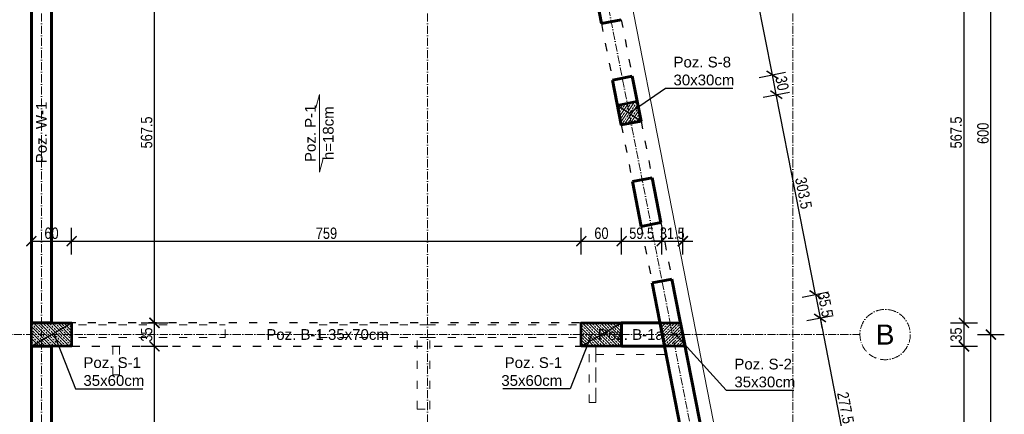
# Model space of a CAD drawing. Header units: inches. Extents: x 201967 to 338763, y -32705 to 30884.
# Tile 105 of 236: x 320939 to 322406, y 206 to 795. Entities that reach past the tile are written whole.
import ezdxf
from ezdxf.enums import TextEntityAlignment as Align

# ---------------------------------------------------------------- set-up
doc = ezdxf.new("R2010")
doc.units = ezdxf.units.IN
doc.header["$MEASUREMENT"] = 0
doc.linetypes.add('ACAD_ISO03W100', pattern=[30, 12, -18])
doc.linetypes.add('ACAD_ISO10W100', pattern=[18, 12, -3, 0, -3])
for name, color, linetype, lineweight in [('01 a1 KONSTRUKCJA żelebet', 200, 'Continuous', 53), ('01 b KONSTRUKCJA belki', 92, 'ACAD_ISO03W100', 30), ('01h1 KONSTRUKCJA pozycje stropy', 253, 'Continuous', 13), ('01h2 KONSTRUKCJA pozycje belki', 254, 'Continuous', 13), ('01h3 KONSTRUKCJA pozycje słupy', 252, 'Continuous', 13), ('02 b ściany dziłowe cienkie', 6, 'ACAD_ISO03W100', 13), ('11 OSIE ściany', 2, 'ACAD_ISO10W100', 5), ('90 WYMIAR', 155, 'Continuous', 9), ('_proj_SCHODY', 2, 'Continuous', 9), ('MURY konstrukcyjne', 70, 'Continuous', 60)]:
    doc.layers.add(name, color=color, linetype=linetype, lineweight=lineweight)
doc.styles.add('100 arial', font='arial.ttf', dxfattribs={"width": 0.8, "height": 17})
doc.styles.add('arialcce', font='arial.ttf')
doc.styles.add('OPIS', font='arial.ttf')
doc.styles.add('RomanS', font='romans.shx')
doc.dimstyles.new('100', dxfattribs={"dimscale": 10, "dimtxt": 17, "dimasz": 1.5, "dimexe": 2, "dimexo": 2, "dimgap": 0.3, "dimtad": 1, "dimdec": 1, "dimrnd": 0.5, "dimdsep": 46, "dimtxsty": '100 arial', "dimblk": 'ARCHTICK', "dimcen": 10, "dimclrd": 256, "dimclre": 256, "dimclrt": 256, "dimadec": 0, "dimazin": 0, "dimtfac": 1, "dimtdec": 1, "dimtix": 1, "dimtmove": 1, "dimatfit": 3, "dimfxl": 2, "dimfxlon": 1, "dimtolj": 1, "dimarcsym": 0})
doc.dimstyles.new('DIM100txt12', dxfattribs={"dimtxt": 12, "dimasz": 1.05, "dimexe": 0, "dimexo": 8, "dimgap": 4, "dimtad": 1, "dimdec": 7, "dimrnd": 0.5, "dimdsep": 46, "dimtxsty": 'RomanS', "dimblk1": 'DIM', "dimblk2": 'DIM', "dimsah": 1, "dimcen": 0.09, "dimse1": 1, "dimse2": 1, "dimclrt": 256, "dimadec": 1, "dimazin": 0, "dimtfac": 1, "dimtdec": 7, "dimtix": 1, "dimtofl": 0, "dimtmove": 2, "dimatfit": 3, "dimfxl": 1, "dimtolj": 1, "dimtzin": 0, "dimarcsym": 0})
pattern_1 = [(45, (0, -25), (-4.490128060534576, 4.490128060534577), []), (45, (4.490130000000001, -25), (-4.490128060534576, 4.490128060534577), [3.175, -1.5875])]

# ---------------------------------------------------------------- blocks, each defined once
blk = doc.blocks.new('1 osie 2 część BPPZ')
at = {"layer": '11 OSIE ściany'}
for p, q in [((0, -2740), (0, 100)), ((575, -2740), (575, 100)), ((803.0808856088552, 100), (1219, -2027.504016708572)), ((1119, -2740), (1119, 100)), ((-95.33901275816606, -600), (1219, -600))]:
    blk.add_line(p, q, dxfattribs=at)
blk.add_circle((1256.5, -600), 37.5, dxfattribs=at)
at = {"layer": '11 OSIE ściany', "style": 'arialcce'}
blk.add_text('B', height=30, dxfattribs=at).set_placement((1256.5, -600), align=Align.MIDDLE_CENTER)
blk = doc.blocks.new('*U1147')
at = {"lineweight": 5, "ltscale": 0.25}
h = blk.add_hatch(dxfattribs=at)
h.set_pattern_fill('ANSI33', color=5, style=0)
h.set_pattern_definition(pattern_1)
h.paths.add_polyline_path([(0, 0), (-1.421085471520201e-15, -35), (60, -35), (60, 0)])
blk.add_lwpolyline([(0, 0), (-1.421085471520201e-15, -35), (60, -35), (60, 0)], close=True)
at = {"layer": 'Defpoints'}
blk.add_line((0, 0), (60, -35), dxfattribs=at)
blk = doc.blocks.new('*U1121')
at = {"lineweight": 5, "ltscale": 0.25}
h = blk.add_hatch(dxfattribs=at)
h.set_pattern_fill('ANSI33', color=5, style=0)
h.set_pattern_definition(pattern_1)
h.paths.add_polyline_path([(0, 0), (-7.105427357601e-16, -30), (30, -30), (30, 0)])
blk.add_lwpolyline([(0, 0), (-7.105427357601e-16, -30), (30, -30), (30, 0)], close=True)
at = {"layer": 'Defpoints'}
blk.add_line((0, 0), (30, -30), dxfattribs=at)
blk = doc.blocks.new('1 słupy 1 pietro rozbudowa 2 częśc')
at = {"lineweight": 5, "ltscale": 0.25}
h = blk.add_hatch(dxfattribs=at)
h.set_pattern_fill('ANSI33', color=5, style=0)
h.set_pattern_definition([(45, (-288347.0661768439, -8103.004478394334), (-4.490128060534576, 4.490128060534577), []), (45, (-288342.576046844, -8103.004478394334), (-4.490128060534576, 4.490128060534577), [3.175, -1.5875])])
h.paths.add_polyline_path([(958.6334176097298, -617.5), (928.0655109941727, -617.5), (921.2231413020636, -582.5), (951.791047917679, -582.5)])
at = {"layer": '01 a1 KONSTRUKCJA żelebet'}
blk.add_lwpolyline([(958.6334176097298, -617.5), (928.0655109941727, -617.5), (921.2231413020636, -582.5), (951.791047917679, -582.4999999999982)], close=True, dxfattribs=at)
at = {"layer": '01 b KONSTRUKCJA belki'}
blk.add_lwpolyline([(921.2231413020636, -582.5), (45.00000000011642, -582.5), (45.00000000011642, -617.5), (928.0655109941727, -617.5)], dxfattribs=at)
at = {"layer": '01 a1 KONSTRUKCJA żelebet', "xscale": -1}
for name, p, rotation in [('*U1121', (857.8079861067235, -258.1196271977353), 101.0615994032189), ('*U1147', (-14.99999999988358, -617.5), 180), ('*U1147', (804.0253243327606, -617.5), 180)]:
    blk.add_blockref(name, p, dxfattribs=dict(at, rotation=rotation))
blk = doc.blocks.new('DIM')
for p, q in [((7.275957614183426e-12, -13.00000000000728), (7.275957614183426e-12, 12.99999999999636)), ((8.000000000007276, -7.275957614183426e-12), (-7.999999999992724, -7.275957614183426e-12))]:
    blk.add_line(p, q)
at = {"const_width": 1.714285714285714}
blk.add_lwpolyline([(5.714285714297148, 5.714285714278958), (-5.71428571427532, -5.71428571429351)], dxfattribs=at)
blk = doc.blocks.new('_ARCHTICK')
at = {"color": 0, "linetype": 'ByBlock', "const_width": 0.15}
blk.add_lwpolyline([(-0.5, -0.5), (0.5, 0.5)], dxfattribs=at)
blk = doc.blocks.new('*D1820')
at = {"layer": '90 WYMIAR', "lineweight": -2, "transparency": 16777216}
for p, q in [((322365.5205435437, 325.2792386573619), (322405.5205435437, 325.2792386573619)), ((322385.5205435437, -274.7207613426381), (322385.5205435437, 325.2792386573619)), ((322365.5205435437, -274.7207613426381), (322405.5205435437, -274.7207613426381))]:
    blk.add_line(p, q, dxfattribs=at)
at = {"layer": 'Defpoints', "color": 0, "transparency": 16777216}
for p in [(322190.5205435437, 325.2792386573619), (322385.5205435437, 325.2792386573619), (322190.5205435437, -274.7207613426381)]:
    blk.add_point(p, dxfattribs=at)
at = {"layer": '90 WYMIAR', "lineweight": -2, "transparency": 16777216, "xscale": 15, "yscale": 15, "zscale": 15}
for p, rotation in [((322385.5205435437, 325.2792386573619), 90), ((322385.5205435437, -274.7207613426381), 270)]:
    blk.add_blockref('_ARCHTICK', p, dxfattribs=dict(at, rotation=rotation))
at = {"layer": '90 WYMIAR', "transparency": 16777216, "insert": (322373.8408027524, 25.27923865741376), "char_height": 17, "attachment_point": 5, "rotation": 90, "style": '100 arial'}
blk.add_mtext('\\A1;600', dxfattribs=at)
blk = doc.blocks.new('*D1821')
at = {"layer": '90 WYMIAR', "lineweight": -2, "transparency": 16777216}
for p, q in [((322365.5205435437, 925.2792386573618), (322405.5205435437, 925.2792386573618)), ((322385.5205435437, 325.2792386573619), (322385.5205435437, 925.2792386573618)), ((322365.5205435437, 325.2792386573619), (322405.5205435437, 325.2792386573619))]:
    blk.add_line(p, q, dxfattribs=at)
at = {"layer": 'Defpoints', "color": 0, "transparency": 16777216}
for p in [(322190.5205435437, 925.2792386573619), (322385.5205435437, 925.2792386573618), (322190.5205435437, 325.2792386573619)]:
    blk.add_point(p, dxfattribs=at)
at = {"layer": '90 WYMIAR', "lineweight": -2, "transparency": 16777216, "xscale": 15, "yscale": 15, "zscale": 15}
for p, rotation in [((322385.5205435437, 925.2792386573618), 90), ((322385.5205435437, 325.2792386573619), 270)]:
    blk.add_blockref('_ARCHTICK', p, dxfattribs=dict(at, rotation=rotation))
at = {"layer": '90 WYMIAR', "transparency": 16777216, "insert": (322373.8408027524, 625.2792386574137), "char_height": 17, "attachment_point": 5, "rotation": 90, "style": '100 arial'}
blk.add_mtext('\\A1;600', dxfattribs=at)
blk = doc.blocks.new('*D1837')
at = {"layer": '90 WYMIAR', "lineweight": -2, "transparency": 16777216}
for p, q in [((322325.5205435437, 307.7792386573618), (322365.5205435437, 307.7792386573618)), ((322345.5205435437, -257.2207613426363), (322345.5205435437, 307.7792386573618)), ((322325.5205435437, -257.2207613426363), (322365.5205435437, -257.2207613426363))]:
    blk.add_line(p, q, dxfattribs=at)
at = {"layer": 'Defpoints', "color": 0, "transparency": 16777216}
for p in [(321914.87000784, 307.7792386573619), (322345.5205435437, 307.7792386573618), (322025.3254042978, -257.2207613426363)]:
    blk.add_point(p, dxfattribs=at)
at = {"layer": '90 WYMIAR', "lineweight": -2, "transparency": 16777216, "xscale": 15, "yscale": 15, "zscale": 15}
for p, rotation in [((322345.5205435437, 307.7792386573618), 90), ((322345.5205435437, -257.2207613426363), 270)]:
    blk.add_blockref('_ARCHTICK', p, dxfattribs=dict(at, rotation=rotation))
at = {"layer": '90 WYMIAR', "transparency": 16777216, "insert": (322333.8408027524, 25.27923865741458), "char_height": 17, "attachment_point": 5, "rotation": 90, "style": '100 arial'}
blk.add_mtext('\\A1;565', dxfattribs=at)
blk = doc.blocks.new('*D1838')
at = {"layer": '90 WYMIAR', "lineweight": -2, "transparency": 16777216}
for p, q in [((322325.5205435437, 342.7792386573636), (322365.5205435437, 342.7792386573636)), ((322345.5205435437, 307.7792386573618), (322345.5205435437, 342.7792386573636)), ((322325.5205435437, 307.7792386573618), (322365.5205435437, 307.7792386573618))]:
    blk.add_line(p, q, dxfattribs=at)
at = {"layer": 'Defpoints', "color": 0, "transparency": 16777216}
for p in [(321908.0276381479, 342.7792386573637), (322345.5205435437, 342.7792386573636), (321914.87000784, 307.7792386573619)]:
    blk.add_point(p, dxfattribs=at)
at = {"layer": '90 WYMIAR', "lineweight": -2, "transparency": 16777216, "xscale": 15, "yscale": 15, "zscale": 15}
for p, rotation in [((322345.5205435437, 342.7792386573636), 90), ((322345.5205435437, 307.7792386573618), 270)]:
    blk.add_blockref('_ARCHTICK', p, dxfattribs=dict(at, rotation=rotation))
at = {"layer": '90 WYMIAR', "transparency": 16777216, "insert": (322333.8350046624, 325.2792386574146), "char_height": 17, "attachment_point": 5, "rotation": 90, "style": '100 arial'}
blk.add_mtext('\\A1;35', dxfattribs=at)
blk = doc.blocks.new('*D1839')
at = {"layer": '90 WYMIAR', "lineweight": -2, "transparency": 16777216}
for p, q in [((322325.5205435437, 910.27923865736), (322365.5205435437, 910.27923865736)), ((322345.5205435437, 342.7792386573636), (322345.5205435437, 910.27923865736)), ((322325.5205435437, 342.7792386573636), (322365.5205435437, 342.7792386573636))]:
    blk.add_line(p, q, dxfattribs=at)
at = {"layer": 'Defpoints', "color": 0, "transparency": 16777216}
for p in [(321797.0835009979, 910.2792386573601), (322345.5205435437, 910.27923865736), (321908.0276381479, 342.7792386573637)]:
    blk.add_point(p, dxfattribs=at)
at = {"layer": '90 WYMIAR', "lineweight": -2, "transparency": 16777216, "xscale": 15, "yscale": 15, "zscale": 15}
for p, rotation in [((322345.5205435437, 910.27923865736), 90), ((322345.5205435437, 342.7792386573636), 270)]:
    blk.add_blockref('_ARCHTICK', p, dxfattribs=dict(at, rotation=rotation))
at = {"layer": '90 WYMIAR', "transparency": 16777216, "insert": (322333.8408027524, 626.5292386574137), "char_height": 17, "attachment_point": 5, "rotation": 90, "style": '100 arial'}
blk.add_mtext('\\A1;567.5', dxfattribs=at)
blk = doc.blocks.new('*D1925')
at = {"layer": '90 WYMIAR', "lineweight": -2, "transparency": 16777216}
for p, q in [((321119.9158954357, 307.7792386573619), (321159.9158954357, 307.7792386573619)), ((321139.9158954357, -257.2207613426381), (321139.9158954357, 307.7792386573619)), ((321119.9158954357, -257.2207613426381), (321159.9158954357, -257.2207613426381))]:
    blk.add_line(p, q, dxfattribs=at)
at = {"layer": 'Defpoints', "color": 0, "transparency": 16777216}
for p in [(321016.5205435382, 307.7792386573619), (321139.9158954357, 307.7792386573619), (321016.5205435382, -257.2207613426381)]:
    blk.add_point(p, dxfattribs=at)
at = {"layer": '90 WYMIAR', "lineweight": -2, "transparency": 16777216, "xscale": 15, "yscale": 15, "zscale": 15}
for p, rotation in [((321139.9158954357, 307.7792386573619), 90), ((321139.9158954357, -257.2207613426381), 270)]:
    blk.add_blockref('_ARCHTICK', p, dxfattribs=dict(at, rotation=rotation))
at = {"layer": '90 WYMIAR', "transparency": 16777216, "insert": (321128.2361546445, 25.27923865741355), "char_height": 17, "attachment_point": 5, "rotation": 90, "style": '100 arial'}
blk.add_mtext('\\A1;565', dxfattribs=at)
blk = doc.blocks.new('*D1926')
at = {"layer": '90 WYMIAR', "lineweight": -2, "transparency": 16777216}
for p, q in [((321119.9158954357, 342.7792386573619), (321159.9158954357, 342.7792386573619)), ((321139.9158954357, 307.7792386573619), (321139.9158954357, 342.7792386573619)), ((321119.9158954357, 307.7792386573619), (321159.9158954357, 307.7792386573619))]:
    blk.add_line(p, q, dxfattribs=at)
at = {"layer": 'Defpoints', "color": 0, "transparency": 16777216}
for p in [(321016.5205435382, 342.7792386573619), (321139.9158954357, 342.7792386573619), (321016.5205435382, 307.7792386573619)]:
    blk.add_point(p, dxfattribs=at)
at = {"layer": '90 WYMIAR', "lineweight": -2, "transparency": 16777216, "xscale": 15, "yscale": 15, "zscale": 15}
for p, rotation in [((321139.9158954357, 342.7792386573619), 90), ((321139.9158954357, 307.7792386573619), 270)]:
    blk.add_blockref('_ARCHTICK', p, dxfattribs=dict(at, rotation=rotation))
at = {"layer": '90 WYMIAR', "transparency": 16777216, "insert": (321128.2303565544, 325.2792386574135), "char_height": 17, "attachment_point": 5, "rotation": 90, "style": '100 arial'}
blk.add_mtext('\\A1;35', dxfattribs=at)
blk = doc.blocks.new('*D1927')
at = {"layer": '90 WYMIAR', "lineweight": -2, "transparency": 16777216}
for p, q in [((321119.9158954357, 910.2792386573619), (321159.9158954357, 910.2792386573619)), ((321139.9158954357, 342.7792386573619), (321139.9158954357, 910.2792386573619)), ((321119.9158954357, 342.7792386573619), (321159.9158954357, 342.7792386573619))]:
    blk.add_line(p, q, dxfattribs=at)
at = {"layer": 'Defpoints', "color": 0, "transparency": 16777216}
for p in [(320986.5205435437, 910.2792386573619), (321139.9158954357, 910.2792386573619), (321016.5205435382, 342.7792386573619)]:
    blk.add_point(p, dxfattribs=at)
at = {"layer": '90 WYMIAR', "lineweight": -2, "transparency": 16777216, "xscale": 15, "yscale": 15, "zscale": 15}
for p, rotation in [((321139.9158954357, 910.2792386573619), 90), ((321139.9158954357, 342.7792386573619), 270)]:
    blk.add_blockref('_ARCHTICK', p, dxfattribs=dict(at, rotation=rotation))
at = {"layer": '90 WYMIAR', "transparency": 16777216, "insert": (321128.2361546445, 626.5292386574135), "char_height": 17, "attachment_point": 5, "rotation": 90, "style": '100 arial'}
blk.add_mtext('\\A1;567.5', dxfattribs=at)
blk = doc.blocks.new('*D1920')
at = {"layer": '90 WYMIAR', "lineweight": -2, "transparency": 16777216}
for p, q in [((320956.5205435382, 444.5195132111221), (320956.5205435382, 484.5195132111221)), ((321016.5205435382, 444.5195132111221), (321016.5205435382, 484.5195132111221)), ((320956.5205435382, 464.5195132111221), (321016.5205435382, 464.5195132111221))]:
    blk.add_line(p, q, dxfattribs=at)
at = {"layer": 'Defpoints', "color": 0, "transparency": 16777216}
for p in [(321016.5205435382, 464.5195132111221), (320956.5205435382, 342.7792386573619), (321016.5205435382, 342.7792386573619)]:
    blk.add_point(p, dxfattribs=at)
at = {"layer": '90 WYMIAR', "lineweight": -2, "transparency": 16777216, "xscale": 15, "yscale": 15, "zscale": 15, "rotation": 180}
blk.add_blockref('_ARCHTICK', (320956.5205435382, 464.5195132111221), dxfattribs=at)
at = {"layer": '90 WYMIAR', "lineweight": -2, "transparency": 16777216, "xscale": 15, "yscale": 15, "zscale": 15}
blk.add_blockref('_ARCHTICK', (321016.5205435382, 464.5195132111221), dxfattribs=at)
at = {"layer": '90 WYMIAR', "transparency": 16777216, "insert": (320986.5205435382, 476.1992540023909), "char_height": 17, "attachment_point": 5, "style": '100 arial'}
blk.add_mtext('\\A1;60', dxfattribs=at)
blk = doc.blocks.new('*D1921')
at = {"layer": '90 WYMIAR', "lineweight": -2, "transparency": 16777216}
for p, q in [((321016.5205435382, 444.5195132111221), (321016.5205435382, 484.5195132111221)), ((321775.5458678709, 444.5195132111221), (321775.5458678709, 484.5195132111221)), ((321016.5205435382, 464.5195132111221), (321775.5458678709, 464.5195132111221))]:
    blk.add_line(p, q, dxfattribs=at)
at = {"layer": 'Defpoints', "color": 0, "transparency": 16777216}
for p in [(321775.5458678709, 464.5195132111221), (321016.5205435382, 342.7792386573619), (321775.5458678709, 342.7792386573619)]:
    blk.add_point(p, dxfattribs=at)
at = {"layer": '90 WYMIAR', "lineweight": -2, "transparency": 16777216, "xscale": 15, "yscale": 15, "zscale": 15, "rotation": 180}
blk.add_blockref('_ARCHTICK', (321016.5205435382, 464.5195132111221), dxfattribs=at)
at = {"layer": '90 WYMIAR', "lineweight": -2, "transparency": 16777216, "xscale": 15, "yscale": 15, "zscale": 15}
blk.add_blockref('_ARCHTICK', (321775.5458678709, 464.5195132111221), dxfattribs=at)
at = {"layer": '90 WYMIAR', "transparency": 16777216, "insert": (321396.0332057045, 476.1992540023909), "char_height": 17, "attachment_point": 5, "style": '100 arial'}
blk.add_mtext('\\A1;759', dxfattribs=at)
blk = doc.blocks.new('*D1941')
at = {"layer": '90 WYMIAR', "lineweight": -2, "transparency": 16777216}
for p, q in [((321775.5458678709, 444.5195132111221), (321775.5458678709, 484.5195132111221)), ((321835.5458678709, 444.5195132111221), (321835.5458678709, 484.5195132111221)), ((321775.5458678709, 464.5195132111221), (321835.5458678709, 464.5195132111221))]:
    blk.add_line(p, q, dxfattribs=at)
at = {"layer": 'Defpoints', "color": 0, "transparency": 16777216}
for p in [(321835.5458678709, 464.5195132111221), (321775.5458678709, 342.7792386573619), (321835.5458678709, 325.2792386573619)]:
    blk.add_point(p, dxfattribs=at)
at = {"layer": '90 WYMIAR', "lineweight": -2, "transparency": 16777216, "xscale": 15, "yscale": 15, "zscale": 15, "rotation": 180}
blk.add_blockref('_ARCHTICK', (321775.5458678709, 464.5195132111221), dxfattribs=at)
at = {"layer": '90 WYMIAR', "lineweight": -2, "transparency": 16777216, "xscale": 15, "yscale": 15, "zscale": 15}
blk.add_blockref('_ARCHTICK', (321835.5458678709, 464.5195132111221), dxfattribs=at)
at = {"layer": '90 WYMIAR', "transparency": 16777216, "insert": (321805.5458678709, 476.1992540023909), "char_height": 17, "attachment_point": 5, "style": '100 arial'}
blk.add_mtext('\\A1;60', dxfattribs=at)
blk = doc.blocks.new('*D1942')
at = {"layer": '90 WYMIAR', "lineweight": -2, "transparency": 16777216}
for p, q in [((321835.5458678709, 444.5195132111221), (321835.5458678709, 484.5195132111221)), ((321895.2366140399, 444.5195132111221), (321895.2366140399, 484.5195132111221)), ((321835.5458678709, 464.5195132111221), (321895.2366140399, 464.5195132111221))]:
    blk.add_line(p, q, dxfattribs=at)
at = {"layer": 'Defpoints', "color": 0, "transparency": 16777216}
for p in [(321895.2366140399, 464.5195132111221), (321835.5458678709, 325.2792386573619), (321895.2366140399, 325.2792386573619)]:
    blk.add_point(p, dxfattribs=at)
at = {"layer": '90 WYMIAR', "lineweight": -2, "transparency": 16777216, "xscale": 15, "yscale": 15, "zscale": 15, "rotation": 180}
blk.add_blockref('_ARCHTICK', (321835.5458678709, 464.5195132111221), dxfattribs=at)
at = {"layer": '90 WYMIAR', "lineweight": -2, "transparency": 16777216, "xscale": 15, "yscale": 15, "zscale": 15}
blk.add_blockref('_ARCHTICK', (321895.2366140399, 464.5195132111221), dxfattribs=at)
at = {"layer": '90 WYMIAR', "transparency": 16777216, "insert": (321865.3912409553, 476.1992540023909), "char_height": 17, "attachment_point": 5, "style": '100 arial'}
blk.add_mtext('\\A1;59.5', dxfattribs=at)
blk = doc.blocks.new('*D1943')
at = {"layer": '90 WYMIAR', "lineweight": -2, "transparency": 16777216}
for p, q in [((321895.2366140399, 444.5195132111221), (321895.2366140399, 484.5195132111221)), ((321926.7327763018, 444.5195132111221), (321926.7327763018, 484.5195132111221)), ((321895.2366140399, 464.5195132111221), (321880.2366140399, 464.5195132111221)), ((321895.2366140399, 464.5195132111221), (321926.7327763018, 464.5195132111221)), ((321926.7327763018, 464.5195132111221), (321941.7327763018, 464.5195132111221))]:
    blk.add_line(p, q, dxfattribs=at)
at = {"layer": 'Defpoints', "color": 0, "transparency": 16777216}
for p in [(321926.7327763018, 464.5195132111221), (321895.2366140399, 325.2792386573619), (321926.7327763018, 325.2792386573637)]:
    blk.add_point(p, dxfattribs=at)
at = {"layer": '90 WYMIAR', "lineweight": -2, "transparency": 16777216, "xscale": 15, "yscale": 15, "zscale": 15}
blk.add_blockref('_ARCHTICK', (321895.2366140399, 464.5195132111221), dxfattribs=at)
at = {"layer": '90 WYMIAR', "lineweight": -2, "transparency": 16777216, "xscale": 15, "yscale": 15, "zscale": 15, "rotation": 180}
blk.add_blockref('_ARCHTICK', (321926.7327763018, 464.5195132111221), dxfattribs=at)
at = {"layer": '90 WYMIAR', "transparency": 16777216, "insert": (321910.9846951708, 476.2050520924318), "char_height": 17, "attachment_point": 5, "style": '100 arial'}
blk.add_mtext('\\A1;31.5', dxfattribs=at)
blk = doc.blocks.new('*D2019')
at = {"layer": '90 WYMIAR', "lineweight": -2, "transparency": 16777216}
for p, q in [((322124.196449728, 385.0394365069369), (322121.3184860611, 399.7607586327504)), ((322104.568020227, 381.202151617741), (322143.8248792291, 388.8767213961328)), ((322124.196449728, 385.0394365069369), (322131.0388194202, 350.0394365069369)), ((322111.4103899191, 346.202151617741), (322150.6672489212, 353.8767213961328)), ((322131.0388194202, 350.0394365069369), (322133.9167830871, 335.3181143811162))]:
    blk.add_line(p, q, dxfattribs=at)
at = {"layer": 'Defpoints', "color": 0, "transparency": 16777216}
for p in [(321908.0276381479, 342.7792386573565), (322131.0388194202, 350.0394365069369), (321914.87000784, 307.7792386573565)]:
    blk.add_point(p, dxfattribs=at)
at = {"layer": '90 WYMIAR', "lineweight": -2, "transparency": 16777216, "xscale": 15, "yscale": 15, "zscale": 15}
for p, rotation in [((322124.196449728, 385.0394365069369), 281.0615994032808), ((322131.0388194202, 350.0394365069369), 101.0615994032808)]:
    blk.add_blockref('_ARCHTICK', p, dxfattribs=dict(at, rotation=rotation))
at = {"layer": '90 WYMIAR', "transparency": 16777216, "insert": (322139.0860733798, 369.7814735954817), "char_height": 17, "attachment_point": 5, "rotation": 281.06159940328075, "style": '100 arial'}
blk.add_mtext('\\A1;35.5', dxfattribs=at)
blk = doc.blocks.new('*D2020')
at = {"layer": '90 WYMIAR', "lineweight": -2, "transparency": 16777216}
for p, q in [((322111.4103899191, 346.2021516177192), (322150.6672489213, 353.876721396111)), ((322131.0388194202, 350.0394365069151), (322184.2880440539, 77.65969877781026)), ((322164.6596145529, 73.82241388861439), (322203.916473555, 81.49698366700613))]:
    blk.add_line(p, q, dxfattribs=at)
at = {"layer": 'Defpoints', "color": 0, "transparency": 16777216}
for p in [(321914.87000784, 307.7792386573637), (322184.2880440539, 77.65969877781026), (321968.1192324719, 35.39950092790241)]:
    blk.add_point(p, dxfattribs=at)
at = {"layer": '90 WYMIAR', "lineweight": -2, "transparency": 16777216, "xscale": 15, "yscale": 15, "zscale": 15}
for p, rotation in [((322131.0388194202, 350.0394365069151), 101.0615994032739), ((322184.2880440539, 77.65969877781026), 281.0615994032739)]:
    blk.add_blockref('_ARCHTICK', p, dxfattribs=dict(at, rotation=rotation))
at = {"layer": '90 WYMIAR', "transparency": 16777216, "insert": (322169.1261801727, 216.0904922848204), "char_height": 17, "attachment_point": 5, "rotation": 281.06159940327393, "style": '100 arial'}
blk.add_mtext('\\A1;277.5', dxfattribs=at)
blk = doc.blocks.new('*D2023')
at = {"layer": '90 WYMIAR', "lineweight": -2, "transparency": 16777216}
for p, q in [((322046.3461611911, 679.0178438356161), (322085.6030201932, 686.6924136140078)), ((322124.1964497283, 385.0394365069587), (322065.9745906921, 682.855128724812)), ((322104.5680202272, 381.2021516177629), (322143.8248792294, 388.8767213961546))]:
    blk.add_line(p, q, dxfattribs=at)
at = {"layer": 'Defpoints', "color": 0, "transparency": 16777216}
for p in [(322065.9745906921, 682.855128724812), (321849.8057791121, 640.5949308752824), (321908.0276381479, 342.779238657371)]:
    blk.add_point(p, dxfattribs=at)
at = {"layer": '90 WYMIAR', "lineweight": -2, "transparency": 16777216, "xscale": 15, "yscale": 15, "zscale": 15}
for p, rotation in [((322065.9745906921, 682.855128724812), 101.0615994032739), ((322124.1964497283, 385.0394365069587), 281.0615994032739)]:
    blk.add_blockref('_ARCHTICK', p, dxfattribs=dict(at, rotation=rotation))
at = {"layer": '90 WYMIAR', "transparency": 16777216, "insert": (322106.5539590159, 536.1893197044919), "char_height": 17, "attachment_point": 5, "rotation": 281.06159940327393, "style": '100 arial'}
blk.add_mtext('\\A1;303.5', dxfattribs=at)
blk = doc.blocks.new('*D2024')
at = {"layer": '90 WYMIAR', "lineweight": -2, "transparency": 16777216}
for p, q in [((322040.5902338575, 708.4604880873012), (322079.8470928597, 716.1350578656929)), ((322065.9745906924, 682.8551287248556), (322060.2186633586, 712.2977729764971)), ((322046.3461611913, 679.0178438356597), (322085.6030201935, 686.6924136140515))]:
    blk.add_line(p, q, dxfattribs=at)
at = {"layer": 'Defpoints', "color": 0, "transparency": 16777216}
for p in [(322060.2186633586, 712.2977729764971), (321844.0498517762, 670.0375751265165), (321849.8057791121, 640.5949308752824)]:
    blk.add_point(p, dxfattribs=at)
at = {"layer": '90 WYMIAR', "lineweight": -2, "transparency": 16777216, "xscale": 15, "yscale": 15, "zscale": 15}
for p, rotation in [((322060.2186633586, 712.2977729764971), 101.0615994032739), ((322065.9745906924, 682.8551287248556), 281.0615994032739)]:
    blk.add_blockref('_ARCHTICK', p, dxfattribs=dict(at, rotation=rotation))
at = {"layer": '90 WYMIAR', "transparency": 16777216, "insert": (322074.5650658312, 699.8184879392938), "char_height": 17, "attachment_point": 5, "rotation": 281.06159940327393, "style": '100 arial'}
blk.add_mtext('\\A1;30', dxfattribs=at)
blk = doc.blocks.new('*D2025')
at = {"layer": '90 WYMIAR', "lineweight": -2, "transparency": 16777216}
for p, q in [((321993.6238830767, 948.7021516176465), (322032.8807420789, 956.3767213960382)), ((322060.2186633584, 712.2977729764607), (322013.2523125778, 952.5394365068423)), ((322040.5902338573, 708.4604880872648), (322079.8470928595, 716.1350578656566))]:
    blk.add_line(p, q, dxfattribs=at)
at = {"layer": 'Defpoints', "color": 0, "transparency": 16777216}
for p in [(322013.2523125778, 952.5394365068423), (321797.083500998, 910.2792386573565), (321844.0498517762, 670.0375751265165)]:
    blk.add_point(p, dxfattribs=at)
at = {"layer": '90 WYMIAR', "lineweight": -2, "transparency": 16777216, "xscale": 15, "yscale": 15, "zscale": 15}
for p, rotation in [((322013.2523125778, 952.5394365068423), 101.0615994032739), ((322060.2186633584, 712.2977729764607), 281.0615994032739)]:
    blk.add_blockref('_ARCHTICK', p, dxfattribs=dict(at, rotation=rotation))
at = {"layer": '90 WYMIAR', "transparency": 16777216, "insert": (322048.1982364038, 834.6595293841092), "char_height": 17, "attachment_point": 5, "rotation": 281.06159940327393, "style": '100 arial'}
blk.add_mtext('\\A1;245', dxfattribs=at)

msp = doc.modelspace()

# ---------------------------------------------------------------- linework, layer by layer
at = {"layer": '01 b KONSTRUKCJA belki'}
for p, q in [((321834.9800074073, 794.6118016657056), (321851.4803324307, 710.2095548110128)), ((321805.5373631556, 788.8558743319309), (321822.0376881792, 704.4536274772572)), ((321835.0844569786, 637.7169672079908), (321851.5847820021, 553.3147203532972)), ((321864.5271012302, 643.4728945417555), (321881.0274260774, 559.0706476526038)), ((321864.6315504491, 486.5780600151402), (321881.1318754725, 402.1758131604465)), ((321894.0741947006, 492.3339873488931), (321910.574519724, 407.9317404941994))]:
    msp.add_line(p, q, dxfattribs=at)
at = {"layer": '01h1 KONSTRUKCJA pozycje stropy'}
msp.add_lwpolyline([(321390.8664546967, 587.6094032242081), (321385.4367992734, 567.4497664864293), (321385.4367992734, 683.1863303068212), (321380.00714385, 663.0266935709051)], dxfattribs=at)
at = {"layer": '02 b ściany dziłowe cienkie'}
for p, q in [((321026.5205435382, 339.9190181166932), (321245.2555392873, 339.9190181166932)), ((321245.2558639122, 320.9190181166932), (321245.2555392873, 339.9190181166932)), ((321385.2558699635, 320.9190183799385), (321385.2555453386, 339.9190183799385)), ((321385.2555453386, 339.9190183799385), (321546.5205435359, 339.9190183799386)), ((321546.5205435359, 339.9190181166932), (321776.5458680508, 339.9190181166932)), ((321026.5205435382, 320.9190181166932), (321245.2558639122, 320.9190181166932)), ((321077.6830275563, 265.4859223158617), (321077.682080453, 320.9190181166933)), ((321087.6830275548, 265.4860931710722), (321087.6830275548, 320.9190181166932)), ((321385.2558699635, 320.9190183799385), (321546.5205435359, 320.9190183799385)), ((321531.0133723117, 214.2786280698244), (321531.011550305, 320.9190183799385)), ((321546.5205435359, 320.9190181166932), (321776.5458680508, 320.9190181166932)), ((321550.0133723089, 214.2789526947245), (321550.0115503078, 320.9190181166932)), ((321787.2770094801, 223.9941266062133), (321787.2755414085, 309.9190181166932)), ((321797.2770094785, 223.9942974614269), (321797.2755414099, 309.9190181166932)), ((321797.2768386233, 233.9942974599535), (321797.2755501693, 309.4063370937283)), ((321797.2757846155, 295.6844178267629, 3.051593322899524e-07), (321902.9577813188, 295.6862234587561, 3.051593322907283e-07)), ((321077.6830275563, 265.4859223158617), (321087.6830275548, 265.4860931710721)), ((321787.2770094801, 223.9941266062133), (321797.2770094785, 223.9942974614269)), ((321531.0133723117, 214.2786280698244), (321550.0133723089, 214.2789526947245))]:
    msp.add_line(p, q, dxfattribs=at)
at = {"layer": '_proj_SCHODY', "color": 2}
msp.add_lwpolyline([(319019.1205437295, 1663.191687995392), (319999.1205437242, 1692.587980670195), (319999.1205437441, 960.323566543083), (321822.9710552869, 960.2802062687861), (322125.462138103, -587.0182261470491), (322125.4667548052, -1750.114870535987), (320936.5205435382, -1750.119589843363), (320936.7382526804, -903.7197916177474), (319670.7382526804, -903.7196400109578), (319670.7457617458, -805.719794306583), (316934.7382526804, -805.7197916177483), (316934.7382526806, 1190.280147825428), (319019.1205437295, 1190.280147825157)], close=True, dxfattribs=at)
at = {"layer": 'MURY konstrukcyjne'}
for p, q in [((321781.7995476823, 910.2792386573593), (321805.5373633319, 788.855874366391)), ((321805.5373631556, 788.8558743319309), (321834.9800074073, 794.6118016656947)), ((321822.0376881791, 704.4536274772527), (321851.4803324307, 710.2095548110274)), ((321822.0376883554, 704.4536275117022), (321835.0844569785, 637.7169672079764)), ((321851.480332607, 710.2095548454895), (321864.5271012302, 643.4728945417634)), ((321835.0844568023, 637.7169671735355), (321864.527101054, 643.472894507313)), ((321851.5847818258, 553.3147203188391), (321881.0274260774, 559.0706476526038)), ((321881.0274262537, 559.0706476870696), (321894.0741948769, 492.3339873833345)), ((321851.5847820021, 553.3147203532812), (321864.6315506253, 486.5780600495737)), ((321864.6315504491, 486.5780600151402), (321894.0741947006, 492.3339873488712)), ((321881.1318754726, 402.1758131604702), (321910.5745197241, 407.9317404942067)), ((321881.1318756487, 402.1758131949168), (321959.1538376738, 3.07889300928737)), ((321910.5745199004, 407.931740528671), (321988.5964819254, 8.834820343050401))]:
    msp.add_line(p, q, dxfattribs=at)
for points in [[(320986.5205435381, 342.7792386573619), (320956.5380389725, 342.7792386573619), (320956.5380389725, 910.2867367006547), (320986.5205435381, 910.2867367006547)], [(321835.5458678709, 307.7792386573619), (321899.5860545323, 307.7792386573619), (321892.7436848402, 342.7792386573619), (321835.5458678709, 342.7792386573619)], [(320956.5205435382, -8.84205729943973), (320986.5205435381, -8.84205729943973), (320986.5205435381, 307.7792386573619), (320956.5205435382, 307.7792386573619)]]:
    msp.add_lwpolyline(points, close=True, dxfattribs=at)

# ---------------------------------------------------------------- block references
at = {"layer": '01 a1 KONSTRUKCJA żelebet'}
msp.add_blockref('1 słupy 1 pietro rozbudowa 2 częśc', (320971.5205435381, 925.2792386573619), dxfattribs=at)
at = {"layer": '11 OSIE ściany'}
msp.add_blockref('1 osie 2 część BPPZ', (320971.5205435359, 925.2792386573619), dxfattribs=at)

# ---------------------------------------------------------------- texts
at = {"layer": '01h1 KONSTRUKCJA pozycje stropy', "insert": (321385.4367992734, 625.3180483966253), "char_height": 16, "attachment_point": 5, "rotation": 90.00000000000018, "style": 'arialcce'}
msp.add_mtext('Poz. P-1\\Ph=18cm', dxfattribs=at)
at = {"layer": '01h2 KONSTRUKCJA pozycje belki', "insert": (320971.5205435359, 626.5329876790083), "char_height": 16, "attachment_point": 5, "rotation": 89.99999999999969, "style": 'OPIS'}
msp.add_mtext('Poz. W-1', dxfattribs=at)
at = {"layer": '01h2 KONSTRUKCJA pozycje belki', "char_height": 16, "attachment_point": 5, "style": 'OPIS'}
for s, insert in [('Poz. B-1 35x70cm', (321397.666062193, 325.2792386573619)), ('Poz. B-1a', (321849.3005085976, 325.2792386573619))]:
    msp.add_mtext(s, dxfattribs=dict(at, insert=insert))
at = {"layer": '01h3 KONSTRUKCJA pozycje słupy', "char_height": 16, "style": 'OPIS'}
for s, insert, attachment_point in [('Poz. S-8\\P30x30cm', (321912.8441474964, 717.9886086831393), 4), ('Poz. S-1\\P35x60cm', (321034.0151692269, 270.0408114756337), 4), ('Poz. S-1\\P35x60cm', (321747.0914288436, 270.0408114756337), 6), ('Poz. S-2\\P35x30cm', (322003.5055428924, 267.8635561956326), 4)]:
    msp.add_mtext(s, dxfattribs=dict(at, insert=insert, attachment_point=attachment_point))

# ---------------------------------------------------------------- dimensions: what is measured, and where the dimension line sits
at = {"layer": '90 WYMIAR'}
for base, p1, p2, angle, picture, middle in [((322013.2523125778, 952.5394365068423), (321844.0498517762, 670.0375751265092), (321797.083500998, 910.2792386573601), 101.0615994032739, '*D2025', (322048.1982364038, 834.6595293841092)), ((322385.5205435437, 925.2792386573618), (322190.5205435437, 325.2792386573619), (322190.5205435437, 925.2792386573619), 90, '*D1821', (322373.8408027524, 625.2792386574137)), ((321139.9158954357, 910.2792386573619), (321016.5205435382, 342.7792386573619), (320986.5205435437, 910.2792386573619), 90, '*D1927', (321128.2361546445, 626.5292386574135)), ((322345.5205435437, 910.27923865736), (321908.0276381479, 342.7792386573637), (321797.0835009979, 910.2792386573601), 90, '*D1839', (322333.8408027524, 626.5292386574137)), ((322060.2186633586, 712.2977729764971), (321849.8057791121, 640.5949308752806), (321844.0498517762, 670.0375751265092), 101.0615994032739, '*D2024', (322074.5650658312, 699.8184879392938)), ((322065.9745906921, 682.855128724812), (321908.0276381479, 342.7792386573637), (321849.8057791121, 640.5949308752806), 101.0615994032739, '*D2023', (322106.5539590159, 536.1893197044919)), ((322184.2880440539, 77.65969877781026), (321914.87000784, 307.7792386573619), (321968.119232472, 35.39950092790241), 101.0615994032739, '*D2020', (322169.1261801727, 216.0904922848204)), ((321139.9158954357, 342.7792386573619), (321016.5205435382, 307.7792386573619), (321016.5205435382, 342.7792386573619), 90, '*D1926', (321128.2303565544, 325.2792386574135)), ((322345.5205435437, 342.7792386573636), (321914.87000784, 307.7792386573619), (321908.0276381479, 342.7792386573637), 90, '*D1838', (322333.8350046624, 325.2792386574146)), ((322385.5205435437, 325.2792386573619), (322190.5205435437, -274.7207613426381), (322190.5205435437, 325.2792386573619), 90, '*D1820', (322373.8408027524, 25.27923865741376)), ((321139.9158954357, 307.7792386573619), (321016.5205435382, -257.2207613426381), (321016.5205435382, 307.7792386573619), 90, '*D1925', (321128.2361546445, 25.27923865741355)), ((322345.5205435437, 307.7792386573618), (322025.3254042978, -257.2207613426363), (321914.87000784, 307.7792386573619), 90, '*D1837', (322333.8408027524, 25.27923865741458))]:
    dim = msp.add_linear_dim(base=base, p1=p1, p2=p2, angle=angle, dimstyle='100', dxfattribs=at)
    dim.commit()
    dim.dimension.update_dxf_attribs({"geometry": picture, "text_midpoint": middle})
for base, p1, p2, picture, middle in [((321016.5205435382, 464.5195132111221), (320956.5205435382, 342.7792386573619), (321016.5205435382, 342.7792386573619), '*D1920', (320986.5205435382, 476.1992540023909)), ((321775.5458678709, 464.5195132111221), (321016.5205435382, 342.7792386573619), (321775.5458678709, 342.7792386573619), '*D1921', (321396.0332057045, 476.1992540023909)), ((321835.5458678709, 464.5195132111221), (321775.5458678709, 342.7792386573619), (321835.5458678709, 325.2792386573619), '*D1941', (321805.5458678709, 476.1992540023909)), ((321895.2366140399, 464.5195132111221), (321835.5458678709, 325.2792386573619), (321895.2366140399, 325.2792386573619), '*D1942', (321865.3912409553, 476.1992540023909)), ((321926.7327763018, 464.5195132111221), (321895.2366140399, 325.2792386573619), (321926.7327763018, 325.2792386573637), '*D1943', (321910.9846951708, 476.2050520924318))]:
    dim = msp.add_linear_dim(base=base, p1=p1, p2=p2, dimstyle='100', dxfattribs=at)
    dim.commit()
    dim.dimension.update_dxf_attribs({"geometry": picture, "text_midpoint": middle})
dim = msp.add_aligned_dim(p1=(321908.0276381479, 342.7792386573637), p2=(321914.87000784, 307.7792386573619), distance=220.26093485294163, dimstyle='100', dxfattribs=at)
dim.commit()
dim.dimension.update_dxf_attribs({"geometry": '*D2019', "text_midpoint": (322139.0860733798, 369.7814735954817)})

# ---------------------------------------------------------------- leaders
at = {"layer": '01h3 KONSTRUKCJA pozycje słupy', "annotation_type": 0, "has_hookline": 1, "text_width": 88.31650750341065}
for points, hookline_direction in [([(321846.9278154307, 655.3162529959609), (321900.8441474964, 692.3442248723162), (321908.8441474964, 692.3442248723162)], 0), ([(320990.5607301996, 325.2792386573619), (321022.0151692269, 244.3964276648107), (321030.0151692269, 244.3964276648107)], 0), ([(321790.5458678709, 325.2792386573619), (321759.0914288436, 244.3964276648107), (321751.0914288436, 244.3964276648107)], 1), ([(321914.0322267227, 327.7829729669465), (321991.5055428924, 242.2191723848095), (321999.5055428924, 242.2191723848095)], 0)]:
    msp.add_leader(points, dimstyle='DIM100txt12', override={"dimasz": 8, "dimgap": 4, "dimtad": 1}, dxfattribs=dict(at, hookline_direction=hookline_direction))

doc.saveas('drawing.dxf')
